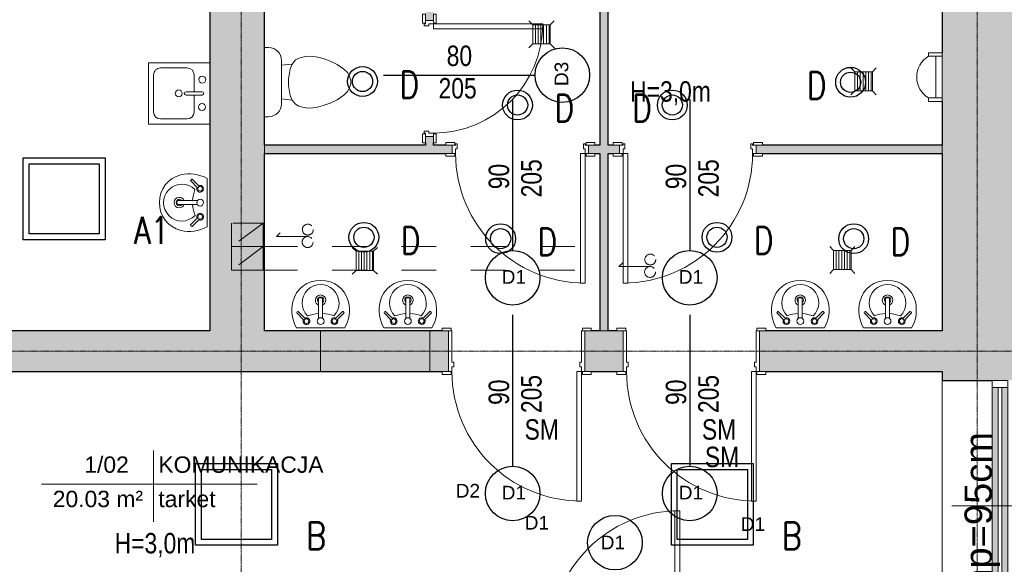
# Model space of a CAD drawing. Header units: centimetres. Extents: x 14504 to 44111, y -18976 to -7683.
# Tile 103 of 141: x 31832 to 32554, y -9443 to -9043. Entities that reach past the tile are written whole.
import ezdxf

# ---------------------------------------------------------------- set-up
doc = ezdxf.new("R2010")
doc.units = ezdxf.units.CM
for name, pattern in [('Aligning Line 1_8_', [0.635, 0.3175, -0.3175]), ('Kreska', [0.635, 0.3175, -0.3175]), ('Linia siatki', [0.9925, 0.47, -0.2175, 0.0875, -0.2175]), ('Ukryty', [0.714375, 0.47625, -0.238125])]:
    doc.linetypes.add(name, pattern=pattern)
for name, color, linetype, lineweight in [('A-AREA-IDEN', 4, 'Continuous', 9), ('A-DETL', 6, 'Continuous', 9), ('A-DETL-HDLN', 90, 'Ukryty', 9), ('A-DETL-MEDM', 33, 'Continuous', 25), ('A-DETL-THIN', 151, 'Continuous', 9), ('A-DOOR', 31, 'Continuous', 9), ('A-DOOR-FRAM', 31, 'Continuous', 18), ('A-GLAZ', 151, 'Continuous', 9), ('A-WALL', 4, 'Continuous', 9), ('A-WALL-PATT', 111, 'Continuous', 25), ('G-ANNO-TEXT', 8, 'Continuous', 9), ('I-WALL', 2, 'Continuous', 9), ('IE inst', 1, 'Continuous', 50), ('P-SANR-FIXT', 6, 'Continuous', 9), ('S-GRID', 8, 'Continuous', 9)]:
    doc.layers.add(name, color=color, linetype=linetype, lineweight=lineweight)
doc.styles.add('Arial_1', font='arial.ttf', dxfattribs={"height": 12})
doc.styles.add('Arial_2', font='arial.ttf', dxfattribs={"height": 18})
doc.styles.add('Arial_3', font='arial.ttf', dxfattribs={"width": 0.8, "height": 18})
doc.styles.add('Arial_5', font='arial.ttf', dxfattribs={"height": 15})
doc.styles.get("Standard").update_dxf_attribs({"font": 'romans.shx', "width": 0.8, "height": 20})

# ---------------------------------------------------------------- blocks, each defined once
blk = doc.blocks.new('wewnetrzne dwupanelowe - 900 x 2100mm-591853-4_Poziom piętra')
at = {"layer": 'A-DOOR', "lineweight": 18}
for p, q in [((47.5, 117.6825), (44, 117.6825)), ((44, 117.6825), (44, 22.6825)), ((47.5, 22.6825), (47.5, 117.6825)), ((44, 22.6825), (47.5, 22.6825))]:
    blk.add_line(p, q, dxfattribs=at)
at = {"layer": 'A-DOOR'}
for p, q in [((-48.135, 24.6825), (-54.635, 24.6825)), ((-54.635, 24.6825), (-54.635, 22.6825)), ((-54.635, 22.6825), (-48.135, 22.6825)), ((-48.135, 22.6825), (-48.135, 24.6825)), ((54.635, 24.6825), (48.135, 24.6825)), ((48.135, 24.6825), (48.135, 22.6825)), ((48.135, 22.6825), (54.635, 22.6825)), ((54.635, 22.6825), (54.635, 24.6825)), ((-48.135, -23.3175), (-54.635, -23.3175)), ((-54.635, -23.3175), (-54.635, -25.3175)), ((-54.635, -25.3175), (-48.135, -25.3175)), ((-48.135, -25.3175), (-48.135, -23.3175)), ((54.635, -23.3175), (48.135, -23.3175)), ((48.135, -23.3175), (48.135, -25.3175)), ((48.135, -25.3175), (54.635, -25.3175)), ((54.635, -25.3175), (54.635, -23.3175))]:
    blk.add_line(p, q, dxfattribs=at)
blk.add_arc((47.5, 22.6825), 95, 90, 180, dxfattribs=at)
at = {"layer": 'A-DOOR-FRAM'}
for p, q in [((-47.5, 22.6825), (-50, 22.6825)), ((-50, 22.6825), (-50, -23.3175)), ((-47.5, 19.1825), (-47.5, 22.6825)), ((47.5, 22.6825), (47.5, 19.1825)), ((50, 22.6825), (47.5, 22.6825)), ((50, -23.3175), (50, 22.6825)), ((-46.23, 19.1825), (-47.5, 19.1825)), ((-47.5, -23.3175), (-47.5, 15.69)), ((-47.5, 15.69), (-46.23, 15.69)), ((-46.23, 15.69), (-46.23, 19.1825)), ((47.5, 19.1825), (46.23, 19.1825)), ((46.23, 19.1825), (46.23, 15.69)), ((46.23, 15.69), (47.5, 15.69)), ((47.5, 15.69), (47.5, -23.3175)), ((-50, -23.3175), (-47.5, -23.3175)), ((47.5, -23.3175), (50, -23.3175))]:
    blk.add_line(p, q, dxfattribs=at)
blk = doc.blocks.new('wewnetrzne dwupanelowe - 900 x 2100mm-640922-4_Poziom piętra')
at = {"layer": 'A-DOOR'}
for p, q in [((-54.635, 17.3175), (-48.135, 17.3175)), ((-54.635, 15.3175), (-54.635, 17.3175)), ((-48.135, 15.3175), (-54.635, 15.3175)), ((-48.135, 17.3175), (-48.135, 15.3175)), ((48.135, 17.3175), (54.635, 17.3175)), ((48.135, 15.3175), (48.135, 17.3175)), ((54.635, 15.3175), (48.135, 15.3175)), ((54.635, 17.3175), (54.635, 15.3175)), ((-54.635, -14.6825), (-48.135, -14.6825)), ((-54.635, -16.6825), (-54.635, -14.6825)), ((-48.135, -16.6825), (-54.635, -16.6825)), ((-48.135, -14.6825), (-48.135, -16.6825)), ((48.135, -14.6825), (54.635, -14.6825)), ((48.135, -16.6825), (48.135, -14.6825)), ((54.635, -16.6825), (48.135, -16.6825)), ((54.635, -14.6825), (54.635, -16.6825))]:
    blk.add_line(p, q, dxfattribs=at)
at = {"layer": 'A-DOOR', "lineweight": 18}
for p, q in [((44, -14.6825), (47.5, -14.6825)), ((44, -109.6825), (44, -14.6825)), ((47.5, -14.6825), (47.5, -109.6825)), ((47.5, -109.6825), (44, -109.6825))]:
    blk.add_line(p, q, dxfattribs=at)
at = {"layer": 'A-DOOR'}
blk.add_arc((47.5, -14.6825), 95, 180, 270, dxfattribs=at)
at = {"layer": 'A-DOOR-FRAM'}
for p, q in [((-50, 15.3175), (-47.5, 15.3175)), ((-50, -14.6825), (-50, 15.3175)), ((-47.5, 15.3175), (-47.5, -7.69)), ((47.5, 15.3175), (50, 15.3175)), ((47.5, -7.69), (47.5, 15.3175)), ((50, 15.3175), (50, -14.6825)), ((-47.5, -7.69), (-46.23, -7.69)), ((-47.5, -11.1825), (-47.5, -14.6825)), ((-46.23, -11.1825), (-47.5, -11.1825)), ((-46.23, -7.69), (-46.23, -11.1825)), ((46.23, -7.69), (47.5, -7.69)), ((46.23, -11.1825), (46.23, -7.69)), ((47.5, -11.1825), (46.23, -11.1825)), ((47.5, -14.6825), (47.5, -11.1825)), ((-47.5, -14.6825), (-50, -14.6825)), ((50, -14.6825), (47.5, -14.6825))]:
    blk.add_line(p, q, dxfattribs=at)
blk = doc.blocks.new('Aluminum_1 szybowe - Okno 190_265 p_0-631028-4_Poziom piętra')
at = {"layer": 'A-GLAZ'}
h = blk.add_hatch(color=256, dxfattribs=at)
h.paths.add_polyline_path([(47.76, 7.73), (47.76, 12.17), (-132.08, 12.17), (-132.08, 7.73), (-98.93, 7.73)])
h.paths.add_polyline_path([(47.76, 14.71), (47.76, 19.16), (-132.08, 19.16), (-132.08, 14.71), (-98.93, 14.71)])
at = {"layer": 'A-GLAZ', "lineweight": 18}
for p, q in [((-132.08, 19.16), (-137.16, 19.16)), ((-137.16, 19.16), (-137.16, 7.73)), ((-132.08, 7.73), (-132.08, 19.16)), ((47.76, 14.71), (-132.08, 14.71)), ((-132.08, 14.71), (-132.08, 12.17)), ((52.84, 19.16), (47.76, 19.16)), ((47.76, 19.16), (47.76, 7.73)), ((47.76, 12.17), (47.76, 14.71)), ((52.84, 7.73), (52.84, 19.16)), ((-137.16, 7.73), (-132.08, 7.73)), ((-132.08, 12.17), (47.76, 12.17)), ((47.76, 7.73), (52.84, 7.73))]:
    blk.add_line(p, q, dxfattribs=at)
at = {"layer": 'A-GLAZ'}
for p, q in [((-132.08, 19.16), (47.76, 19.16)), ((47.76, 7.73), (-132.08, 7.73))]:
    blk.add_line(p, q, dxfattribs=at)
blk = doc.blocks.new('Muszla klozetowa domowa - 3D - Muszla klozetowa domowa - 3D-412173-4_Poziom piętra')
at = {"layer": 'P-SANR-FIXT'}
for p, q in [((-6.96, 27.94), (-4.76, 29.21)), ((-4.76, 29.21), (-1.27, 30.48)), ((-1.27, 30.48), (1.27, 30.48)), ((1.27, 30.48), (4.76, 29.21)), ((4.76, 29.21), (6.96, 27.94)), ((-13.02, 20.32), (-9.5, 25.4)), ((-9.5, 25.4), (-6.96, 27.94)), ((6.96, 27.94), (9.5, 25.4)), ((9.5, 25.4), (13.02, 20.32)), ((-17.24, 10.16), (-15.39, 15.24)), ((-15.39, 15.24), (-13.02, 20.32)), ((13.02, 20.32), (15.39, 15.24)), ((15.39, 15.24), (17.24, 10.16)), ((-18.61, 5.06), (-17.24, 10.16)), ((17.24, 10.16), (18.61, 5.06)), ((-19.05, 0), (-18.61, 5.06)), ((18.61, 5.06), (19.05, 0)), ((-18.83, -2.53), (-19.05, 0)), ((-18.38, -5.08), (-18.83, -2.53)), ((-17.7, -7.62), (-18.38, -5.08)), ((18.38, -5.08), (17.7, -7.62)), ((18.83, -2.53), (18.38, -5.08)), ((19.05, 0), (18.83, -2.53)), ((-16.26, -10.16), (-17.7, -7.62)), ((-13.23, -12.7), (-16.26, -10.16)), ((-9.74, -13.97), (-13.23, -12.7)), ((-12.35, -20.38), (-13.23, -12.7)), ((-2.54, -15.24), (-9.74, -13.97)), ((9.74, -13.97), (2.54, -15.24)), ((13.23, -12.7), (9.74, -13.97)), ((12.35, -20.38), (13.23, -12.7)), ((16.26, -10.16), (13.23, -12.7)), ((17.7, -7.62), (16.26, -10.16)), ((15.87, -20.38), (-15.88, -20.38)), ((2.54, -15.24), (-2.54, -15.24)), ((-25.34, -29.84), (-25.34, -32.97)), ((25.34, -32.97), (25.34, -29.84))]:
    blk.add_line(p, q, dxfattribs=at)
for centre, start, end in [((-15.88, -29.84), 90, 180), ((15.87, -29.84), 0, 90)]:
    blk.add_arc(centre, 9.46, start, end, dxfattribs=at)
blk = doc.blocks.new('wewnetrzne dwupanelowe - 800 x 2100mm 2-634844-4_Poziom piętra')
at = {"layer": 'A-DOOR'}
for p, q in [((-47.14, 5.32), (-40.64, 5.32)), ((-47.14, 3.32), (-47.14, 5.32)), ((-40.64, 3.32), (-47.14, 3.32)), ((-40.64, 5.32), (-40.64, 3.32)), ((40.63, 5.32), (47.13, 5.32)), ((40.63, 3.32), (40.63, 5.32)), ((47.13, 3.32), (40.63, 3.32)), ((47.13, 5.32), (47.13, 3.32)), ((-47.14, -2.68), (-40.64, -2.68)), ((-47.14, -4.68), (-47.14, -2.68)), ((-40.64, -4.68), (-47.14, -4.68)), ((-40.64, -2.68), (-40.64, -4.68)), ((40.63, -2.68), (47.13, -2.68)), ((40.63, -4.68), (40.63, -2.68)), ((47.13, -4.68), (40.63, -4.68)), ((47.13, -2.68), (47.13, -4.68))]:
    blk.add_line(p, q, dxfattribs=at)
at = {"layer": 'A-DOOR', "lineweight": 18}
for p, q in [((36.5, -2.68), (40, -2.68)), ((36.5, -82.68), (36.5, -2.68)), ((40, -2.68), (40, -82.68)), ((40, -82.68), (36.5, -82.68))]:
    blk.add_line(p, q, dxfattribs=at)
at = {"layer": 'A-DOOR'}
blk.add_arc((40, -2.68), 80, 180, 270, dxfattribs=at)
at = {"layer": 'A-DOOR-FRAM'}
for p, q in [((-42.5, 3.32), (-40, 3.32)), ((-42.5, -2.68), (-42.5, 3.32)), ((-40, 4.31), (-38.73, 4.31)), ((-40, 3.32), (-40, 4.31)), ((-40, 0.82), (-40, -2.68)), ((-38.73, 0.82), (-40, 0.82)), ((-38.73, 4.31), (-38.73, 0.82)), ((38.73, 4.31), (40, 4.31)), ((38.73, 0.82), (38.73, 4.31)), ((40, 0.82), (38.73, 0.82)), ((40, 4.31), (40, 3.32)), ((40, 3.32), (42.5, 3.32)), ((40, -2.68), (40, 0.82)), ((42.5, 3.32), (42.5, -2.68)), ((-40, -2.68), (-42.5, -2.68)), ((42.5, -2.68), (40, -2.68))]:
    blk.add_line(p, q, dxfattribs=at)
blk = doc.blocks.new('Lavabo mural - 05 - 440mm x 350mm-346807-4_Poziom piętra')
at = {"layer": 'P-SANR-FIXT'}
for p, q in [((17.65, 0), (-17.65, 0)), ((-17.19, -11.05), (-11.74, -5.6)), ((-16.1, -12.14), (-10.65, -6.69)), ((-1.5, -21.49), (-1.5, -7.07)), ((1.5, -21.49), (1.5, -7.07)), ((16.41, -12.14), (10.96, -6.69)), ((17.5, -11.05), (12.05, -5.6))]:
    blk.add_line(p, q, dxfattribs=at)
for centre, radius, start, end in [((5.33, -13.08), 26.44, 150.36495, 193.63505), ((-5.33, -13.08), 26.44, 346.36495, 29.63505), ((-10.13, -5.07), 2.5, 0, 180), ((-10.13, -5.07), 2.5, 180, 207.05328), ((-10.13, -5.07), 1.7, 360, 180), ((-10.13, -5.07), 1.7, 180, 198.05956), ((-10.13, -5.07), 1.7, 198.05956, 360), ((-10.13, -5.07), 2.5, 242.94672, 0), ((0, -5.07), 2.5, 0, 180), ((0, -5.07), 2.5, 180, 0), ((10.43, -5.07), 2.5, 360, 180), ((10.43, -5.07), 2.5, 180, 297.05328), ((10.43, -5.07), 1.7, 0, 180), ((10.43, -5.07), 1.7, 180, 0), ((10.43, -5.07), 2.5, 332.94672, 360), ((0, -18.36), 13.5, 135.46291, 45.05561), ((-0.16, 16.03), 26.66, 249.19864, 267.10928), ((-0.16, 16.03), 26.66, 273.5606, 291.31988), ((-0.59, -14.51), 20.35, 193.63505, 271.65578), ((0, -20.36), 3.86, 112.88275, 180), ((0, -20.36), 3.86, 180, 360), ((0, -20.36), 2.35, 129.68263, 180), ((0, -20.36), 2.35, 180, 360), ((0.59, -14.51), 20.35, 268.34422, 346.36495), ((0, -20.36), 3.86, 360, 67.11782), ((0, -20.36), 2.35, 360, 50.3185)]:
    blk.add_arc(centre, radius, start, end, dxfattribs=at)
for centre, major_axis, ratio, start_param, end_param in [((-16.65, -11.59), (-0.545, 0.545), 0.274309, 0, 3.141593), ((16.95, -11.59), (0.545, 0.545), 0.274309, 3.141593, 6.283185), ((0, -21.49), (-1.5, 0), 0.428525, 0, 3.141593)]:
    blk.add_ellipse(centre, major_axis=major_axis, ratio=ratio, start_param=start_param, end_param=end_param, dxfattribs=at)
blk = doc.blocks.new('wewnetrzne dwupanelowe - 900 x 2100mm-714195-4_Poziom piętra')
at = {"layer": 'A-DOOR', "lineweight": 18}
for p, q in [((47.5, 97.68), (44, 97.68)), ((44, 97.68), (44, 2.68)), ((47.5, 2.68), (47.5, 97.68)), ((44, 2.68), (47.5, 2.68))]:
    blk.add_line(p, q, dxfattribs=at)
at = {"layer": 'A-DOOR'}
for p, q in [((-48.14, 4.68), (-54.64, 4.68)), ((-54.64, 4.68), (-54.64, 2.68)), ((-54.64, 2.68), (-48.14, 2.68)), ((-48.14, 2.68), (-48.14, 4.68)), ((54.63, 4.68), (48.13, 4.68)), ((48.13, 4.68), (48.13, 2.68)), ((48.13, 2.68), (54.63, 2.68)), ((54.63, 2.68), (54.63, 4.68)), ((-48.14, -3.32), (-54.64, -3.32)), ((-54.64, -3.32), (-54.64, -5.32)), ((-54.64, -5.32), (-48.14, -5.32)), ((-48.14, -5.32), (-48.14, -3.32)), ((54.63, -3.32), (48.13, -3.32)), ((48.13, -3.32), (48.13, -5.32)), ((48.13, -5.32), (54.63, -5.32)), ((54.63, -5.32), (54.63, -3.32))]:
    blk.add_line(p, q, dxfattribs=at)
blk.add_arc((47.5, 2.68), 95, 90, 180, dxfattribs=at)
at = {"layer": 'A-DOOR-FRAM'}
for p, q in [((-47.5, 2.68), (-50, 2.68)), ((-50, 2.68), (-50, -3.32)), ((-47.5, -0.82), (-47.5, 2.68)), ((47.5, 2.68), (47.5, -0.82)), ((50, 2.68), (47.5, 2.68)), ((50, -3.32), (50, 2.68)), ((-50, -3.32), (-47.5, -3.32)), ((-46.23, -0.82), (-47.5, -0.82)), ((-47.5, -3.32), (-47.5, -4.31)), ((-47.5, -4.31), (-46.23, -4.31)), ((-46.23, -4.31), (-46.23, -0.82)), ((47.5, -0.82), (46.23, -0.82)), ((46.23, -0.82), (46.23, -4.31)), ((46.23, -4.31), (47.5, -4.31)), ((47.5, -4.31), (47.5, -3.32)), ((47.5, -3.32), (50, -3.32))]:
    blk.add_line(p, q, dxfattribs=at)
blk = doc.blocks.new('Lavabo mural - 05 - 440mm x 350mm-517752-4_Poziom piętra')
at = {"layer": 'P-SANR-FIXT'}
for p, q in [((-1.5, 21.49), (-1.5, 7.07)), ((1.5, 21.49), (1.5, 7.07)), ((-17.19, 11.05), (-11.74, 5.6)), ((-16.1, 12.14), (-10.65, 6.69)), ((16.41, 12.14), (10.96, 6.69)), ((17.5, 11.05), (12.05, 5.6)), ((17.65, 0), (-17.65, 0))]:
    blk.add_line(p, q, dxfattribs=at)
for centre, radius, start, end in [((-0.59, 14.51), 20.35, 88.34422, 166.36495), ((0, 18.36), 13.5, 314.94439, 224.53709), ((0.59, 14.51), 20.35, 13.63505, 91.65578), ((0, 20.36), 3.86, 0, 180), ((0, 20.36), 2.35, 0, 180), ((5.33, 13.08), 26.44, 166.36495, 209.63505), ((0, 20.36), 3.86, 180, 247.11725), ((0, 20.36), 2.35, 180, 230.31737), ((0, 20.36), 2.35, 309.6815, 0), ((0, 20.36), 3.86, 292.88218, 0), ((-5.33, 13.08), 26.44, 330.36495, 13.63505), ((-10.13, 5.07), 2.5, 360, 117.05328), ((-0.16, -16.03), 26.66, 92.89072, 110.80136), ((0, 5.07), 2.5, 360, 180), ((-0.16, -16.03), 26.66, 68.68012, 86.4394), ((10.43, 5.07), 2.5, 62.94672, 180), ((-10.13, 5.07), 2.5, 152.94672, 180), ((-10.13, 5.07), 2.5, 180, 360), ((-10.13, 5.07), 1.7, 161.94044, 180), ((-10.13, 5.07), 1.7, 180, 0), ((-10.13, 5.07), 1.7, 0, 161.94044), ((0, 5.07), 2.5, 180, 360), ((10.43, 5.07), 2.5, 180, 0), ((10.43, 5.07), 1.7, 360, 180), ((10.43, 5.07), 1.7, 180, 360), ((10.43, 5.07), 2.5, 0, 27.05328)]:
    blk.add_arc(centre, radius, start, end, dxfattribs=at)
for centre, major_axis, ratio, start_param, end_param in [((0, 21.49), (1.5, 0), 0.428525, 0, 3.141593), ((-16.65, 11.59), (0.545, 0.545), 0.274309, 0, 3.141593), ((16.95, 11.59), (-0.545, 0.545), 0.274309, 3.141593, 6.283185)]:
    blk.add_ellipse(centre, major_axis=major_axis, ratio=ratio, start_param=start_param, end_param=end_param, dxfattribs=at)
blk = doc.blocks.new('wewnetrzne dwupanelowe - 900 x 2100mm-714194-4_Poziom piętra')
at = {"layer": 'A-DOOR'}
for p, q in [((-54.64, 5.32), (-48.14, 5.32)), ((-54.64, 3.32), (-54.64, 5.32)), ((-48.14, 3.32), (-54.64, 3.32)), ((-48.14, 5.32), (-48.14, 3.32)), ((48.13, 5.32), (54.63, 5.32)), ((48.13, 3.32), (48.13, 5.32)), ((54.63, 3.32), (48.13, 3.32)), ((54.63, 5.32), (54.63, 3.32)), ((-54.64, -2.68), (-48.14, -2.68)), ((-54.64, -4.68), (-54.64, -2.68)), ((-48.14, -4.68), (-54.64, -4.68)), ((-48.14, -2.68), (-48.14, -4.68)), ((48.13, -2.68), (54.63, -2.68)), ((48.13, -4.68), (48.13, -2.68)), ((54.63, -4.68), (48.13, -4.68)), ((54.63, -2.68), (54.63, -4.68))]:
    blk.add_line(p, q, dxfattribs=at)
at = {"layer": 'A-DOOR', "lineweight": 18}
for p, q in [((44, -2.68), (47.5, -2.68)), ((44, -97.68), (44, -2.68)), ((47.5, -2.68), (47.5, -97.68)), ((47.5, -97.68), (44, -97.68))]:
    blk.add_line(p, q, dxfattribs=at)
at = {"layer": 'A-DOOR'}
blk.add_arc((47.5, -2.68), 95, 180, 270, dxfattribs=at)
at = {"layer": 'A-DOOR-FRAM'}
for p, q in [((-50, 3.32), (-47.5, 3.32)), ((-50, -2.68), (-50, 3.32)), ((-47.5, 4.31), (-46.23, 4.31)), ((-47.5, 3.32), (-47.5, 4.31)), ((-47.5, 0.82), (-47.5, -2.68)), ((-46.23, 0.82), (-47.5, 0.82)), ((-46.23, 4.31), (-46.23, 0.82)), ((46.23, 4.31), (47.5, 4.31)), ((46.23, 0.82), (46.23, 4.31)), ((47.5, 0.82), (46.23, 0.82)), ((47.5, 4.31), (47.5, 3.32)), ((47.5, 3.32), (50, 3.32)), ((47.5, -2.68), (47.5, 0.82)), ((50, 3.32), (50, -2.68)), ((-47.5, -2.68), (-50, -2.68)), ((50, -2.68), (47.5, -2.68))]:
    blk.add_line(p, q, dxfattribs=at)
blk = doc.blocks.new('Pisuar - ścienny - 3D - Pisuar - ścienny - 3D-657644-4_Poziom piętra')
at = {"layer": 'P-SANR-FIXT'}
for p, q in [((-28.69, -31.5), (6.92, -31.5)), ((-28.69, -41.66), (-28.69, -31.5)), ((-26.15, -36.19), (-26.15, -31.5)), ((-26.15, -41.66), (-26.15, -31.5)), ((4.33, -31.5), (4.33, -36.19)), ((4.33, -41.66), (4.33, -31.5)), ((6.92, -31.5), (6.92, -41.66)), ((-26.15, -41.66), (-28.69, -41.66)), ((4.33, -36.19), (-26.15, -36.19)), ((6.92, -41.66), (4.33, -41.66))]:
    blk.add_line(p, q, dxfattribs=at)
blk.add_arc((-10.91, -32.5), 17.78, 211.00272, 328.99728, dxfattribs=at)
blk = doc.blocks.new('Zlew kuchenny - typu wyspowego - 450 x 450mm-657858-4_Poziom piętra')
at = {"layer": 'P-SANR-FIXT'}
for p, q in [((-20.93, 22.27), (24.07, 22.27)), ((-20.93, -22.73), (-20.93, 22.27)), ((24.07, 22.27), (24.07, -22.73)), ((-12.04, 18.46), (15.18, 18.46)), ((-17.12, -6.22), (-17.12, 13.38)), ((20.26, 13.38), (20.26, -6.22)), ((0.3, -17.02), (0.3, -5.31)), ((2.84, -17.02), (2.84, -5.31)), ((0.3, -11.3), (-12.04, -11.3)), ((15.18, -11.3), (2.84, -11.3))]:
    blk.add_line(p, q, dxfattribs=at)
for centre, radius, start, end in [((-12.04, 13.38), 5.08, 90, 180), ((15.18, 13.38), 5.08, 360, 90), ((1.57, 0), 2.54, 360, 180), ((1.57, 0), 2.54, 180, 0), ((-12.04, -6.22), 5.08, 180, 270), ((1.57, -5.31), 1.27, 360, 180), ((15.18, -6.22), 5.08, 270, 0), ((-8.43, -17.02), 2.54, 0, 180), ((-8.43, -17.02), 2.54, 180, 0), ((1.57, -17.02), 1.27, 180, 0), ((11.73, -17.23), 2.54, 360, 180), ((11.73, -17.23), 2.54, 180, 0)]:
    blk.add_arc(centre, radius, start, end, dxfattribs=at)
blk = doc.blocks.new('Etyk_pom_1_mala - Etyk_pom_1_mala-219433-4_Poziom piętra')
at = {"layer": 'A-AREA-IDEN'}
for p, q in [((-0.0958, 0.1444), (-0.0958, -0.3781)), ((-0.9154, -0.1015), (0.6661, -0.1015))]:
    blk.add_line(p, q, dxfattribs=at)

msp = doc.modelspace()

# ---------------------------------------------------------------- hatches: boundary and pattern name
at = {"layer": 'A-WALL-PATT', "lineweight": 9, "transparency": 33554610}
h = msp.add_hatch(color=256, dxfattribs=at)
h.paths.add_polyline_path([(32508.64, -10270.58), (32571.64, -10270.58), (32571.64, -9498.08), (32508.64, -9498.08), (32508.64, -9665.32)])
h.paths.add_polyline_path([(32556.64, -9308.08), (32571.64, -9308.08), (32571.64, -8760.58), (32508.64, -8760.58), (32508.64, -9308.08), (32545.21, -9308.08)])
for points in [[(32011.64, -9271.58), (32011.64, -8823.58), (31971.64, -8823.58), (31971.64, -9271.58)], [(32263.64, -9271.58), (32263.64, -8823.58), (32257.64, -8823.58), (32257.64, -9271.58)], [(32052.86, -9301.58), (32132.86, -9301.58), (32132.86, -9271.58), (32052.86, -9271.58)]]:
    msp.add_hatch(color=256, dxfattribs=at).paths.add_polyline_path(points)
h = msp.add_hatch(color=256, dxfattribs=at)
h.paths.add_polyline_path([(32135.68, -9135.58), (32135.68, -9129.08), (32129.68, -9129.08), (32129.68, -9135.58)])
h.paths.add_polyline_path([(32129.68, -9044.08), (32135.68, -9044.08), (32135.68, -9021.58), (32129.68, -9021.58), (32129.68, -9039.45)])
h.paths.add_polyline_path([(32129.68, -8936.58), (32135.68, -8936.58), (32135.68, -8929.58), (32129.68, -8929.58), (32129.68, -8931.95)])
h = msp.add_hatch(color=256, dxfattribs=at)
h.paths.add_polyline_path([(32011.64, -9141.58), (32149.32, -9141.58), (32149.32, -9135.58), (32011.64, -9135.58)])
h.paths.add_polyline_path([(32257.64, -9141.58), (32257.64, -9135.58), (32249.32, -9135.58), (32249.32, -9141.58), (32253.95, -9141.58)])
h = msp.add_hatch(color=256, dxfattribs=at)
h.paths.add_polyline_path([(32376.68, -9141.58), (32508.64, -9141.58), (32508.64, -9135.58), (32372.05, -9135.58), (32372.05, -9141.58)])
h.paths.add_polyline_path([(32267.41, -9141.58), (32272.05, -9141.58), (32272.05, -9135.58), (32263.64, -9135.58), (32263.64, -9141.58)])
h = msp.add_hatch(color=256, dxfattribs=at)
h.paths.add_polyline_path([(32052.86, -9301.58), (32052.86, -9271.58), (31799.64, -9271.58), (31799.64, -9301.58), (32031.87, -9301.58)])
h.paths.add_polyline_path([(31699.64, -9301.58), (31699.64, -9271.58), (31491.64, -9271.58), (31491.64, -9301.58), (31695, -9301.58)])
h = msp.add_hatch(color=256, dxfattribs=at)
h.paths.add_polyline_path([(32437.43, -9301.58), (32508.64, -9301.58), (32508.64, -9271.58), (32374.64, -9271.58), (32374.64, -9301.58), (32379.27, -9301.58)])
h.paths.add_polyline_path([(32274.64, -9301.58), (32274.64, -9271.58), (32246.64, -9271.58), (32246.64, -9301.58), (32270, -9301.58)])
h.paths.add_polyline_path([(32132.86, -9301.58), (32146.64, -9301.58), (32146.64, -9271.58), (32132.86, -9271.58), (32132.86, -9298.76)])

# ---------------------------------------------------------------- linework, layer by layer
at = {"layer": 'A-DETL', "linetype": 'Aligning Line 1_8_', "ltscale": 70}
for p, q in [((32010.64, -9192.69), (31987.64, -9192.69)), ((31987.64, -9192.69), (31987.64, -9209.9)), ((32010.64, -9192.69), (31987.64, -9209.9)), ((32010.64, -9209.9), (32010.64, -9192.69)), ((32020.48, -9202.54), (32023.3, -9199.71)), ((32020.48, -9202.54), (32050.48, -9202.54)), ((31987.64, -9209.9), (32010.64, -9209.9)), ((32010.64, -9209.9), (31987.64, -9209.9)), ((32010.64, -9209.9), (31987.64, -9209.9)), ((31987.64, -9209.9), (31987.64, -9227.11)), ((32010.64, -9209.9), (31987.64, -9227.11)), ((32010.64, -9227.11), (32010.64, -9209.9)), ((32271.52, -9224.51), (32274.35, -9221.68)), ((32271.52, -9224.51), (32301.52, -9224.51)), ((31987.64, -9227.11), (32010.64, -9227.11)), ((32010.64, -9227.11), (31987.64, -9227.11))]:
    msp.add_line(p, q, dxfattribs=at)
for centre in [(32043.51, -9197.4), (32043.35, -9206.52), (32294.55, -9219.36), (32294.39, -9228.48)]:
    msp.add_circle(centre, 4, dxfattribs=at)
at = {"layer": 'A-DETL-HDLN', "linetype": 'Kreska', "ltscale": 80}
for p, q in [((32010.64, -9209.9), (32263.64, -9209.9)), ((32010.64, -9227.11), (32263.64, -9227.11))]:
    msp.add_line(p, q, dxfattribs=at)
at = {"layer": 'A-DETL-MEDM'}
for p, q in [((32099.06, -9084.08), (32210.06, -9084.08)), ((32193.64, -9101.72), (32193.64, -9212.72)), ((32323.46, -9101.72), (32323.46, -9212.72)), ((32193.64, -9259.96), (32193.64, -9370.96)), ((32323.46, -9259.96), (32323.46, -9370.96))]:
    msp.add_line(p, q, dxfattribs=at)
for centre in [(32230.06, -9084.08), (32193.64, -9232.72), (32323.46, -9232.72), (32193.64, -9390.96), (32323.46, -9390.96), (32268.64, -9427.01)]:
    msp.add_circle(centre, 20, dxfattribs=at)
at = {"layer": 'A-DETL-THIN'}
for p, q in [((32208.36, -9047.19), (32205.53, -9044.36)), ((32208.36, -9047.19), (32221.18, -9047.19)), ((32208.36, -9061.25), (32208.36, -9047.19)), ((32210.36, -9047.19), (32210.36, -9061.25)), ((32212.36, -9047.19), (32212.36, -9061.25)), ((32214.36, -9047.19), (32214.36, -9061.25)), ((32216.36, -9047.19), (32216.36, -9061.25)), ((32218.36, -9047.19), (32218.36, -9061.25)), ((32220.36, -9047.19), (32220.36, -9061.25)), ((32221.18, -9047.19), (32224.01, -9044.36)), ((32221.18, -9047.19), (32221.18, -9061.25)), ((32208.36, -9061.25), (32205.53, -9064.08)), ((32221.18, -9061.25), (32208.36, -9061.25)), ((32221.18, -9061.25), (32224.73, -9064.8)), ((32444.51, -9081.62), (32441.68, -9078.79)), ((32457.33, -9081.62), (32460.16, -9078.79)), ((32444.51, -9081.62), (32457.33, -9081.62)), ((32444.51, -9095.68), (32444.51, -9081.62)), ((32446.51, -9081.62), (32446.51, -9095.68)), ((32448.51, -9081.62), (32448.51, -9095.68)), ((32450.51, -9081.62), (32450.51, -9095.68)), ((32452.51, -9081.62), (32452.51, -9095.68)), ((32454.51, -9081.62), (32454.51, -9095.68)), ((32456.51, -9081.62), (32456.51, -9095.68)), ((32457.33, -9081.62), (32457.33, -9095.68)), ((32444.51, -9095.68), (32441.68, -9098.51)), ((32457.33, -9095.68), (32444.51, -9095.68)), ((32457.33, -9095.68), (32460.16, -9098.51)), ((32428.87, -9212.7), (32426.05, -9209.88)), ((32441.7, -9212.7), (32444.52, -9209.88)), ((32078.87, -9213.28), (32076.04, -9210.45)), ((32078.87, -9213.28), (32091.69, -9213.28)), ((32078.87, -9227.34), (32078.87, -9213.28)), ((32080.87, -9213.28), (32080.87, -9227.34)), ((32082.87, -9213.28), (32082.87, -9227.34)), ((32084.87, -9213.28), (32084.87, -9227.34)), ((32086.87, -9213.28), (32086.87, -9227.34)), ((32088.87, -9213.28), (32088.87, -9227.34)), ((32090.87, -9213.28), (32090.87, -9227.34)), ((32091.69, -9213.28), (32094.52, -9210.45)), ((32091.69, -9213.28), (32091.69, -9227.34)), ((32428.87, -9212.7), (32441.7, -9212.7)), ((32428.87, -9226.76), (32428.87, -9212.7)), ((32430.87, -9212.7), (32430.87, -9226.76)), ((32432.87, -9212.7), (32432.87, -9226.76)), ((32434.87, -9212.7), (32434.87, -9226.76)), ((32436.87, -9212.7), (32436.87, -9226.76)), ((32438.87, -9212.7), (32438.87, -9226.76)), ((32440.87, -9212.7), (32440.87, -9226.76)), ((32441.7, -9212.7), (32441.7, -9226.76)), ((32078.87, -9227.34), (32076.04, -9230.17)), ((32091.69, -9227.34), (32078.87, -9227.34)), ((32091.69, -9227.34), (32094.52, -9230.17)), ((32428.87, -9226.76), (32426.05, -9229.59)), ((32441.7, -9226.76), (32428.87, -9226.76)), ((32441.7, -9226.76), (32444.52, -9229.59)), ((32635.71, -9399.95), (32515.64, -9399.95))]:
    msp.add_line(p, q, dxfattribs=at)
at = {"layer": 'A-WALL', "lineweight": 25}
for p, q in [((32257.64, -8929.58), (32257.64, -9135.58)), ((32263.64, -9135.58), (32263.64, -8929.58)), ((32508.64, -9035.58), (32508.64, -9067.77)), ((32508.64, -9103.38), (32508.64, -9135.58)), ((32129.68, -9135.58), (32011.64, -9135.58)), ((32129.68, -9133.72), (32129.68, -9135.58)), ((32135.68, -9135.58), (32135.68, -9133.72)), ((32144.68, -9135.58), (32135.68, -9135.58)), ((32257.64, -9135.58), (32253.95, -9135.58)), ((32267.41, -9135.58), (32263.64, -9135.58)), ((32508.64, -9135.58), (32376.68, -9135.58)), ((32011.64, -9141.58), (32144.68, -9141.58)), ((32253.95, -9141.58), (32257.64, -9141.58)), ((32257.64, -9141.58), (32257.64, -9271.58)), ((32263.64, -9271.58), (32263.64, -9141.58)), ((32263.64, -9141.58), (32267.41, -9141.58)), ((32376.68, -9141.58), (32508.64, -9141.58)), ((32508.64, -9141.58), (32508.64, -9271.58)), ((31971.64, -9271.58), (31804.27, -9271.58)), ((32142, -9271.58), (32011.64, -9271.58)), ((32257.64, -9271.58), (32251.27, -9271.58)), ((32270, -9271.58), (32263.64, -9271.58)), ((32508.64, -9271.58), (32379.27, -9271.58)), ((31804.27, -9301.58), (32142, -9301.58)), ((32251.27, -9301.58), (32270, -9301.58)), ((32379.27, -9301.58), (32508.64, -9301.58)), ((32508.64, -9301.58), (32508.64, -9308.08)), ((32508.64, -9308.08), (32545.21, -9308.08))]:
    msp.add_line(p, q, dxfattribs=at)
at = {"layer": 'A-WALL'}
for p, q in [((32011.64, -9135.58), (32011.64, -9141.58)), ((32508.64, -9141.58), (32508.64, -9135.58)), ((32052.86, -9301.58), (32052.86, -9271.58)), ((32132.86, -9301.58), (32132.86, -9271.58)), ((32257.64, -9271.58), (32263.64, -9271.58)), ((32508.64, -9498.08), (32508.64, -9308.08))]:
    msp.add_line(p, q, dxfattribs=at)
at = {"layer": 'I-WALL', "lineweight": 25}
for p, q in [((31971.64, -8823.58), (31971.64, -9271.58)), ((32011.64, -9135.58), (32011.64, -9035.58)), ((32011.64, -9271.58), (32011.64, -9141.58))]:
    msp.add_line(p, q, dxfattribs=at)
at = {"layer": 'IE inst', "lineweight": -3}
for points in [[(31895, -9204.79), (31834.93, -9204.79), (31834.93, -9144.79), (31895, -9144.79)], [(31890.64, -9200.44), (31839.29, -9200.44), (31839.29, -9149.14), (31890.64, -9149.14)], [(32021.34, -9428.99), (31961.27, -9428.99), (31961.27, -9368.99), (32021.34, -9368.99)], [(32370.05, -9428.99), (32309.99, -9428.99), (32309.99, -9368.99), (32370.05, -9368.99)], [(32016.98, -9424.64), (31965.63, -9424.64), (31965.63, -9373.34), (32016.98, -9373.34)], [(32365.7, -9424.64), (32314.35, -9424.64), (32314.35, -9373.34), (32365.7, -9373.34)]]:
    msp.add_lwpolyline(points, close=True, dxfattribs=at)
for centre, radius in [((32083.6, -9088.75), 10.94), ((32441.41, -9089.34), 10.94), ((32083.6, -9088.75), 7.41), ((32441.41, -9089.34), 7.41), ((32197.26, -9106.02), 10.94), ((32197.26, -9106.02), 7.41), ((32310.7, -9106.02), 10.94), ((32310.7, -9106.02), 7.41), ((32084.61, -9203.05), 10.94), ((32084.61, -9203.05), 7.41), ((32184.82, -9204.07), 10.94), ((32343.45, -9203.05), 10.94), ((32343.45, -9203.05), 7.41), ((32443.66, -9204.07), 10.94), ((32184.82, -9204.07), 7.41), ((32443.66, -9204.07), 7.41)]:
    msp.add_circle(centre, radius, dxfattribs=at)
at = {"layer": 'S-GRID', "linetype": 'Linia siatki'}
for p, q in [((31994.64, -8368.98), (31994.64, -10981.53)), ((32534.14, -8368.98), (32534.14, -10981.53)), ((29444.34, -9286.58), (32937.23, -9286.58))]:
    msp.add_line(p, q, dxfattribs=at)

# ---------------------------------------------------------------- block references
at = {"layer": 'A-AREA-IDEN', "xscale": 99.99999999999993, "yscale": 99.99999999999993, "zscale": 99.99999999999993}
msp.add_blockref('Etyk_pom_1_mala - Etyk_pom_1_mala-219433-4_Poziom piętra', (31939.84, -9373.97), dxfattribs=at)
at = {"layer": 'A-DOOR'}
for name, p, rotation in [('wewnetrzne dwupanelowe - 800 x 2100mm 2-634844-4_Poziom piętra', (32133, -9086.58), 89.9999999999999), ('wewnetrzne dwupanelowe - 900 x 2100mm-714195-4_Poziom piętra', (32322.05, -9138.9), 180)]:
    msp.add_blockref(name, p, dxfattribs=dict(at, rotation=rotation))
for name, p in [('wewnetrzne dwupanelowe - 900 x 2100mm-714194-4_Poziom piętra', (32199.32, -9138.9)), ('wewnetrzne dwupanelowe - 900 x 2100mm-640922-4_Poziom piętra', (32196.64, -9286.9)), ('wewnetrzne dwupanelowe - 900 x 2100mm-640922-4_Poziom piętra', (32324.64, -9286.9)), ('wewnetrzne dwupanelowe - 900 x 2100mm-591853-4_Poziom piętra', (32268.64, -9521.26))]:
    msp.add_blockref(name, p, dxfattribs=at)
at = {"layer": 'A-GLAZ', "rotation": 269.9999999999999}
msp.add_blockref('Aluminum_1 szybowe - Okno 190_265 p_0-631028-4_Poziom piętra', (32537.48, -9445.24), dxfattribs=at)
at = {"layer": 'P-SANR-FIXT'}
for name, p, rotation in [('Muszla klozetowa domowa - 3D - Muszla klozetowa domowa - 3D-412173-4_Poziom piętra', (32044.61, -9089.24), 269.9999999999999), ('Pisuar - ścienny - 3D - Pisuar - ścienny - 3D-657644-4_Poziom piętra', (32540.14, -9096.46), 269.9999999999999), ('Zlew kuchenny - typu wyspowego - 450 x 450mm-657858-4_Poziom piętra', (31948.9, -9099.09), 89.99999999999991), ('Lavabo mural - 05 - 440mm x 350mm-346807-4_Poziom piętra', (31969.64, -9177.61), 269.9999999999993), ('Lavabo mural - 05 - 440mm x 350mm-346807-4_Poziom piętra', (32052.86, -9269.58), 180), ('Lavabo mural - 05 - 440mm x 350mm-346807-4_Poziom piętra', (32116.86, -9269.58), 180)]:
    msp.add_blockref(name, p, dxfattribs=dict(at, rotation=rotation))
for p in [(32404.5, -9269.58), (32468.5, -9269.58)]:
    msp.add_blockref('Lavabo mural - 05 - 440mm x 350mm-517752-4_Poziom piętra', p, dxfattribs=at)

# ---------------------------------------------------------------- texts
at = {"layer": 'A-AREA-IDEN', "char_height": 12, "attachment_point": 1, "style": 'Arial_1'}
for s, insert, width in [('1/02', (31879.65, -9363.8), 42.4894), ('KOMUNIKACJA', (31933.93, -9363.8), 156.3291), ('20.03 m²', (31856.51, -9388.97), 85.7806), ('tarket', (31933.93, -9388.97), 55.3164)]:
    msp.add_mtext(s, dxfattribs=dict(at, insert=insert, width=width))
at = {"layer": 'G-ANNO-TEXT', "attachment_point": 1}
for s, insert, char_height, width, style in [('80', (32145.29, -9062.43), 15, 28.8607, 'Arial_3'), ('205', (32139.33, -9086.24), 15, 43.2911, 'Arial_3'), ('H=3,0m', (32279.79, -9088.57), 15, 91.3924, 'Arial_3'), ('D1', (32185.59, -9227.09), 10, 21.6456, 'Arial_2'), ('D1', (32315.41, -9227.09), 10, 21.6456, 'Arial_2'), ('SM', (32202.42, -9336.49), 15, 38.481, 'Arial_3'), ('SM', (32332.42, -9336.49), 15, 38.481, 'Arial_3'), ('SM', (32334.58, -9356.64), 15, 38.481, 'Arial_3'), ('D2', (32151.9, -9383.94), 10, 21.6456, 'Arial_2'), ('D1', (32185.59, -9385.32), 10, 21.6456, 'Arial_2'), ('D1', (32315.41, -9385.32), 10, 21.6456, 'Arial_2'), ('D1', (32202.5, -9407.45), 10, 21.6456, 'Arial_2'), ('D1', (32360.9, -9408.44), 10, 21.6456, 'Arial_2'), ('H=3,0m', (31901.87, -9419.93), 15, 91.3924, 'Arial_3'), ('D1', (32258.19, -9421.89), 10, 21.6456, 'Arial_2')]:
    msp.add_mtext(s, dxfattribs=dict(at, insert=insert, char_height=char_height, width=width, style=style))
at = {"layer": 'G-ANNO-TEXT', "attachment_point": 1, "rotation": 90}
for s, insert, char_height, width, style in [('D3', (32224.42, -9092.13), 10, 21.6456, 'Arial_2'), ('205', (32199.87, -9173.74), 15, 43.2911, 'Arial_3'), ('205', (32329.69, -9173.74), 15, 43.2911, 'Arial_3'), ('90', (32176.05, -9167.79), 15, 28.8607, 'Arial_3'), ('90', (32305.88, -9167.79), 15, 28.8607, 'Arial_3'), ('205', (32199.87, -9331.97), 15, 43.2911, 'Arial_3'), ('205', (32329.69, -9331.97), 15, 43.2911, 'Arial_3'), ('90', (32176.05, -9326.02), 15, 28.8607, 'Arial_3'), ('90', (32305.88, -9326.02), 15, 28.8607, 'Arial_3'), ('hp=95cm', (32524.91, -9461.57), 20, 143.5021, 'Arial_5')]:
    msp.add_mtext(s, dxfattribs=dict(at, insert=insert, char_height=char_height, width=width, style=style))
at = {"layer": 'IE inst', "lineweight": -3, "char_height": 20, "width": 37.1429, "attachment_point": 1}
for s, insert in [('{\\Fsimplex.shx|c238;D}', (32110.55, -9081.1)), ('{\\Fsimplex.shx|c238;D}', (32409.26, -9081.7)), ('{\\Fsimplex.shx|c238;D}', (32224.21, -9098.38)), ('{\\Fsimplex.shx|c238;D}', (32281.19, -9098.38)), ('{\\Fsimplex.shx|c238;A1}', (31915.96, -9187.93)), ('{\\Fsimplex.shx|c238;D}', (32111.56, -9195.41)), ('{\\Fsimplex.shx|c238;D}', (32370.4, -9195.41)), ('{\\Fsimplex.shx|c238;D}', (32211.77, -9196.42)), ('{\\Fsimplex.shx|c238;D}', (32470.61, -9196.42)), ('{\\Fsimplex.shx|c238;B}', (32042.3, -9412.12)), ('{\\Fsimplex.shx|c238;B}', (32391.02, -9412.12))]:
    msp.add_mtext(s, dxfattribs=dict(at, insert=insert))

doc.saveas('drawing.dxf')
